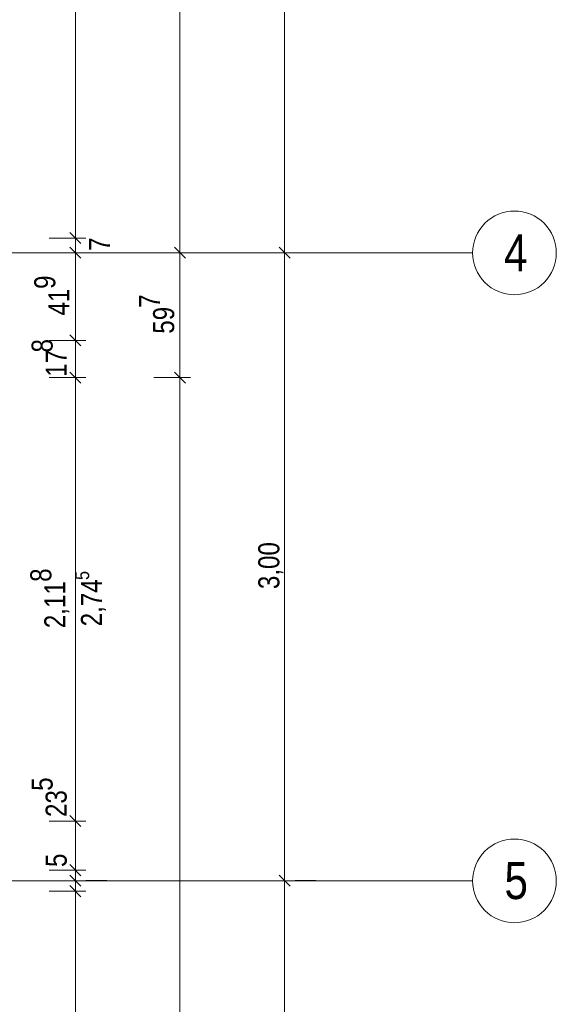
# Model space of a CAD drawing. Extents: x -620 to 3480, y 62 to 1102.
# Tile 53 of 256: x 50 to 101, y 529 to 623. Entities that reach past the tile are written whole.
import ezdxf
from ezdxf.lldxf.tags import DXFTag

# ---------------------------------------------------------------- set-up
doc = ezdxf.new("R2010")
doc.units = 0
doc.layers.get('0').update_dxf_attribs({"lineweight": 13})
doc.layers.add('70 -71 Achsen- 1 Gebäudeachsen', color=7, linetype='STRICHPUNKT2-A06G9SLK8I', lineweight=18)
doc.layers.add('70 -76 Bemaßung- 2 Allgemein', color=9, linetype='Continuous', lineweight=5, true_color=0x808080)
doc.styles.get("Standard").update_dxf_attribs({"font": 'ARIALN.TTF'})
tags = doc.linetypes.add('STRICHPUNKT2-A06G9SLK8I', pattern=[12.7, 6.35, -3.175, 0, -3.175]).pattern_tags.tags
tags[10:11] = [DXFTag(74, 4), DXFTag(75, 0), DXFTag(340, '0'), DXFTag(46, 0.0), DXFTag(50, 0.0), DXFTag(44, 0.0), DXFTag(45, 0.0)]
tags[8:9] = [DXFTag(74, 4), DXFTag(75, 0), DXFTag(340, '0'), DXFTag(46, 0.0), DXFTag(50, 0.0), DXFTag(44, 0.0), DXFTag(45, 0.0)]
tags[6:7] = [DXFTag(74, 4), DXFTag(75, 0), DXFTag(340, '0'), DXFTag(46, 0.0), DXFTag(50, 0.0), DXFTag(44, 0.0), DXFTag(45, 0.0)]
tags[4:5] = [DXFTag(74, 4), DXFTag(75, 0), DXFTag(340, '0'), DXFTag(46, 0.0), DXFTag(50, 0.0), DXFTag(44, 0.0), DXFTag(45, 0.0)]

# ---------------------------------------------------------------- blocks, each defined once
blk = doc.blocks.new('Referenz-A06G9SLM8I')
at = {"layer": '70 -71 Achsen- 1 Gebäudeachsen', "color": 0, "linetype": 'Continuous', "lineweight": -2, "ltscale": 0.13}
for p, q in [((94.078, 603.712), (94.369, 603.976)), ((94.369, 603.976), (94.684, 604.209)), ((94.684, 604.209), (95.021, 604.411)), ((95.021, 604.411), (95.376, 604.579)), ((95.376, 604.579), (95.746, 604.711)), ((95.746, 604.711), (96.126, 604.807)), ((96.126, 604.807), (96.515, 604.864)), ((96.515, 604.864), (96.907, 604.884)), ((96.907, 604.884), (97.299, 604.864)), ((97.299, 604.864), (97.687, 604.807)), ((97.687, 604.807), (98.068, 604.711)), ((98.068, 604.711), (98.437, 604.579)), ((98.437, 604.579), (98.792, 604.411)), ((98.792, 604.411), (99.129, 604.209)), ((99.129, 604.209), (99.444, 603.976)), ((99.444, 603.976), (99.735, 603.712)), ((93.379, 602.769), (93.581, 603.106)), ((93.581, 603.106), (93.815, 603.421)), ((93.815, 603.421), (94.078, 603.712)), ((99.735, 603.712), (99.999, 603.421)), ((99.999, 603.421), (100.233, 603.106)), ((100.233, 603.106), (100.434, 602.769)), ((93.079, 602.045), (93.211, 602.414)), ((93.211, 602.414), (93.379, 602.769)), ((100.434, 602.769), (100.602, 602.414)), ((100.602, 602.414), (100.734, 602.045)), ((92.907, 600.884), (92.926, 601.276)), ((92.926, 601.276), (92.984, 601.664)), ((92.984, 601.664), (93.079, 602.045)), ((100.734, 602.045), (100.83, 601.664)), ((100.83, 601.664), (100.887, 601.276)), ((100.887, 601.276), (100.907, 600.884)), ((92.926, 600.491), (92.907, 600.884)), ((92.984, 600.103), (92.926, 600.491)), ((100.887, 600.491), (100.83, 600.103)), ((100.907, 600.884), (100.887, 600.491)), ((93.079, 599.722), (92.984, 600.103)), ((93.211, 599.353), (93.079, 599.722)), ((93.379, 598.998), (93.211, 599.353)), ((100.602, 599.353), (100.434, 598.998)), ((100.734, 599.722), (100.602, 599.353)), ((100.83, 600.103), (100.734, 599.722)), ((93.581, 598.661), (93.379, 598.998)), ((93.815, 598.346), (93.581, 598.661)), ((94.078, 598.055), (93.815, 598.346)), ((99.999, 598.346), (99.735, 598.055)), ((100.233, 598.661), (99.999, 598.346)), ((100.434, 598.998), (100.233, 598.661)), ((94.369, 597.791), (94.078, 598.055)), ((94.684, 597.558), (94.369, 597.791)), ((95.021, 597.356), (94.684, 597.558)), ((99.129, 597.558), (98.792, 597.356)), ((99.444, 597.791), (99.129, 597.558)), ((99.735, 598.055), (99.444, 597.791)), ((95.376, 597.188), (95.021, 597.356)), ((95.746, 597.056), (95.376, 597.188)), ((96.126, 596.96), (95.746, 597.056)), ((96.515, 596.903), (96.126, 596.96)), ((96.907, 596.884), (96.515, 596.903)), ((97.299, 596.903), (96.907, 596.884)), ((97.687, 596.96), (97.299, 596.903)), ((98.068, 597.056), (97.687, 596.96)), ((98.437, 597.188), (98.068, 597.056)), ((98.792, 597.356), (98.437, 597.188)), ((95.376, 544.579), (95.746, 544.711)), ((95.746, 544.711), (96.126, 544.807)), ((96.126, 544.807), (96.515, 544.864)), ((96.515, 544.864), (96.907, 544.884)), ((96.907, 544.884), (97.299, 544.864)), ((97.299, 544.864), (97.687, 544.807)), ((97.687, 544.807), (98.068, 544.711)), ((98.068, 544.711), (98.437, 544.579)), ((94.078, 543.712), (94.369, 543.976)), ((94.369, 543.976), (94.684, 544.209)), ((94.684, 544.209), (95.021, 544.411)), ((95.021, 544.411), (95.376, 544.579)), ((98.437, 544.579), (98.792, 544.411)), ((98.792, 544.411), (99.129, 544.209)), ((99.129, 544.209), (99.444, 543.976)), ((99.444, 543.976), (99.735, 543.712)), ((93.379, 542.769), (93.581, 543.106)), ((93.581, 543.106), (93.815, 543.421)), ((93.815, 543.421), (94.078, 543.712)), ((99.735, 543.712), (99.999, 543.421)), ((99.999, 543.421), (100.233, 543.106)), ((100.233, 543.106), (100.434, 542.769)), ((92.984, 541.664), (93.079, 542.045)), ((93.079, 542.045), (93.211, 542.414)), ((93.211, 542.414), (93.379, 542.769)), ((100.434, 542.769), (100.602, 542.414)), ((100.602, 542.414), (100.734, 542.045)), ((100.734, 542.045), (100.83, 541.664)), ((92.907, 540.884), (92.926, 541.276)), ((92.926, 541.276), (92.984, 541.664)), ((100.83, 541.664), (100.887, 541.276)), ((100.887, 541.276), (100.907, 540.884)), ((92.926, 540.491), (92.907, 540.884)), ((92.984, 540.103), (92.926, 540.491)), ((93.079, 539.722), (92.984, 540.103)), ((100.83, 540.103), (100.734, 539.722)), ((100.887, 540.491), (100.83, 540.103)), ((100.907, 540.884), (100.887, 540.491)), ((93.211, 539.353), (93.079, 539.722)), ((93.379, 538.998), (93.211, 539.353)), ((100.602, 539.353), (100.434, 538.998)), ((100.734, 539.722), (100.602, 539.353)), ((93.581, 538.661), (93.379, 538.998)), ((93.815, 538.346), (93.581, 538.661)), ((94.078, 538.055), (93.815, 538.346)), ((99.999, 538.346), (99.735, 538.055)), ((100.233, 538.661), (99.999, 538.346)), ((100.434, 538.998), (100.233, 538.661)), ((94.369, 537.791), (94.078, 538.055)), ((94.684, 537.558), (94.369, 537.791)), ((95.021, 537.356), (94.684, 537.558)), ((95.376, 537.188), (95.021, 537.356)), ((95.746, 537.056), (95.376, 537.188)), ((98.437, 537.188), (98.068, 537.056)), ((98.792, 537.356), (98.437, 537.188)), ((99.129, 537.558), (98.792, 537.356)), ((99.444, 537.791), (99.129, 537.558)), ((99.735, 538.055), (99.444, 537.791)), ((96.126, 536.96), (95.746, 537.056)), ((96.515, 536.903), (96.126, 536.96)), ((96.907, 536.884), (96.515, 536.903)), ((97.299, 536.903), (96.907, 536.884)), ((97.687, 536.96), (97.299, 536.903)), ((98.068, 537.056), (97.687, 536.96))]:
    blk.add_line(p, q, dxfattribs=at)
at = {"layer": '70 -71 Achsen- 1 Gebäudeachsen', "color": 0, "linetype": 'STRICHPUNKT2-A06G9SLK8I', "lineweight": -2, "ltscale": 0.13}
for p, q in [((-554.534, 600.884), (92.907, 600.884)), ((-554.534, 540.884), (92.907, 540.884))]:
    blk.add_line(p, q, dxfattribs=at)
at = {"layer": '70 -76 Bemaßung- 2 Allgemein', "color": 0, "linetype": 'Continuous', "lineweight": -2, "ltscale": 0.13}
for p, q in [((64.936, 601.965), (64.936, 989.844)), ((74.936, 601.965), (74.936, 764.844)), ((54.936, 603.365), (54.936, 763.444)), ((54.936, 603.365), (54.936, 604.425)), ((54.936, 601.304), (54.936, 603.365)), ((54.936, 601.304), (54.936, 603.365)), ((52.436, 602.304), (55.936, 602.304)), ((52.436, 602.304), (55.936, 602.304)), ((55.466, 601.774), (54.405, 602.835)), ((55.466, 601.774), (54.405, 602.835)), ((54.936, 600.904), (54.936, 602.304)), ((54.405, 601.435), (55.466, 600.374)), ((54.405, 601.435), (55.466, 600.374)), ((54.936, 601.904), (54.936, 599.844)), ((54.936, 601.904), (54.936, 599.844)), ((65.466, 600.374), (64.405, 601.435)), ((64.405, 601.435), (65.466, 600.374)), ((64.936, 599.904), (64.936, 601.965)), ((64.936, 601.904), (64.936, 599.844)), ((75.466, 600.374), (74.405, 601.435)), ((74.405, 601.435), (75.466, 600.374)), ((74.936, 600.404), (74.936, 601.965)), ((74.936, 601.404), (74.936, 599.844)), ((57.936, 600.904), (55.936, 600.904)), ((57.936, 600.904), (55.936, 600.904)), ((67.936, 600.904), (65.936, 600.904)), ((67.936, 600.904), (65.936, 600.904)), ((77.936, 600.904), (75.936, 600.904)), ((77.936, 600.904), (75.936, 600.904)), ((54.936, 599.844), (54.936, 598.783)), ((54.936, 593.585), (54.936, 599.844)), ((64.936, 590.025), (64.936, 599.844)), ((74.936, 541.965), (74.936, 599.844)), ((55.466, 591.994), (54.405, 593.055)), ((54.405, 593.055), (55.466, 591.994)), ((54.936, 591.524), (54.936, 593.585)), ((54.936, 593.524), (54.936, 591.464)), ((52.436, 592.524), (55.936, 592.524)), ((52.436, 592.524), (55.936, 592.524)), ((54.936, 590.025), (54.936, 591.464)), ((54.936, 587.964), (54.936, 590.025)), ((54.936, 589.964), (54.936, 587.904)), ((64.936, 587.964), (64.936, 590.025)), ((64.936, 589.964), (64.936, 587.904)), ((52.436, 588.964), (55.936, 588.964)), ((52.436, 588.964), (55.936, 588.964)), ((55.466, 588.434), (54.405, 589.495)), ((54.405, 589.495), (55.466, 588.434)), ((62.436, 588.964), (65.936, 588.964)), ((62.436, 588.964), (65.936, 588.964)), ((65.466, 588.434), (64.405, 589.495)), ((64.405, 589.495), (65.466, 588.434)), ((54.936, 547.665), (54.936, 587.904)), ((64.936, 376.965), (64.936, 587.904)), ((54.936, 547.665), (54.936, 548.725)), ((54.936, 545.604), (54.936, 547.665)), ((54.936, 545.604), (54.936, 547.665)), ((52.436, 546.604), (55.936, 546.604)), ((52.436, 546.604), (55.936, 546.604)), ((55.466, 546.074), (54.405, 547.135)), ((55.466, 546.074), (54.405, 547.135)), ((54.936, 541.904), (54.936, 546.604)), ((54.936, 542.965), (54.936, 544.025)), ((54.936, 541.965), (54.936, 543.025)), ((54.936, 540.904), (54.936, 542.965)), ((54.936, 542.904), (54.936, 540.844)), ((52.436, 541.904), (55.936, 541.904)), ((52.436, 541.904), (55.936, 541.904)), ((54.405, 542.435), (55.466, 541.374)), ((55.466, 541.374), (54.405, 542.435)), ((54.936, 539.904), (54.936, 541.965)), ((54.936, 540.904), (54.936, 541.904)), ((54.936, 541.904), (54.936, 539.844)), ((74.936, 540.404), (74.936, 541.965)), ((54.405, 541.435), (55.466, 540.374)), ((55.466, 540.374), (54.405, 541.435)), ((75.466, 540.374), (74.405, 541.435)), ((74.405, 541.435), (75.466, 540.374)), ((74.936, 541.404), (74.936, 539.844)), ((54.405, 540.435), (55.466, 539.374)), ((54.405, 540.435), (55.466, 539.374)), ((54.936, 539.904), (54.936, 540.904)), ((54.936, 540.904), (54.936, 538.844)), ((54.936, 540.904), (54.936, 538.844)), ((54.936, 540.844), (54.936, 539.783)), ((57.936, 540.904), (55.936, 540.904)), ((57.936, 540.904), (55.936, 540.904)), ((77.936, 540.904), (75.936, 540.904)), ((77.936, 540.904), (75.936, 540.904)), ((52.436, 539.904), (55.936, 539.904)), ((52.436, 539.904), (55.936, 539.904)), ((54.936, 539.844), (54.936, 538.783)), ((74.936, 376.965), (74.936, 539.844)), ((54.936, 538.844), (54.936, 537.783)), ((54.936, 378.365), (54.936, 538.844))]:
    blk.add_line(p, q, dxfattribs=at)
at = {"layer": '70 -71 Achsen- 1 Gebäudeachsen', "color": 0, "linetype": 'Continuous', "lineweight": -2, "ltscale": 0.13, "char_height": 3.5241, "attachment_point": 1}
for s, insert in [('{\\fArial Narrow;4}', (95.907, 602.646)), ('{\\fArial Narrow;5}', (95.95, 542.674))]:
    blk.add_mtext(s, dxfattribs=dict(at, insert=insert))
at = {"layer": '70 -76 Bemaßung- 2 Allgemein', "color": 0, "linetype": 'Continuous', "lineweight": -2, "ltscale": 0.13, "attachment_point": 1, "rotation": 90}
for s, insert, char_height in [('{\\fArial Narrow;7}', (56.236, 601.069), 2.01377), ('{\\fArial Narrow;9}', (51.007, 597.442), 2.01377), ('{\\fArial Narrow;41}', (52.349, 594.9), 2.01377), ('{\\fArial Narrow;7}', (61.024, 595.636), 2.01377), ('{\\fArial Narrow;59}', (62.366, 593.163), 2.01377), ('{\\fArial Narrow;8}', (50.751, 591.371), 2.01377), ('{\\fArial Narrow;17}', (52.094, 589.051), 2.01377), ('{\\fArial Narrow;3,00}', (72.42, 568.76), 2.01377), ('{\\fArial Narrow;8}', (50.625, 569.454), 2.01377), ('{\\fArial Narrow;2,11}', (51.968, 565.028), 2.01377), ('{\\fArial Narrow;5}', (54.912, 569.633), 1.34258), ('{\\fArial Narrow;2,74}', (55.471, 565.207), 2.01377), ('{\\fArial Narrow;5}', (50.751, 549.488), 2.01377), ('{\\fArial Narrow;23}', (52.094, 546.986), 2.01377), ('{\\fArial Narrow;5}', (52.094, 542.21), 2.01377)]:
    blk.add_mtext(s, dxfattribs=dict(at, insert=insert, char_height=char_height))

msp = doc.modelspace()

# ---------------------------------------------------------------- block references
at = {"color": 8, "lineweight": 13, "ltscale": 0.13, "true_color": 0x808080}
msp.add_blockref('Referenz-A06G9SLM8I', (0, 0), dxfattribs=at)

doc.saveas('drawing.dxf')
